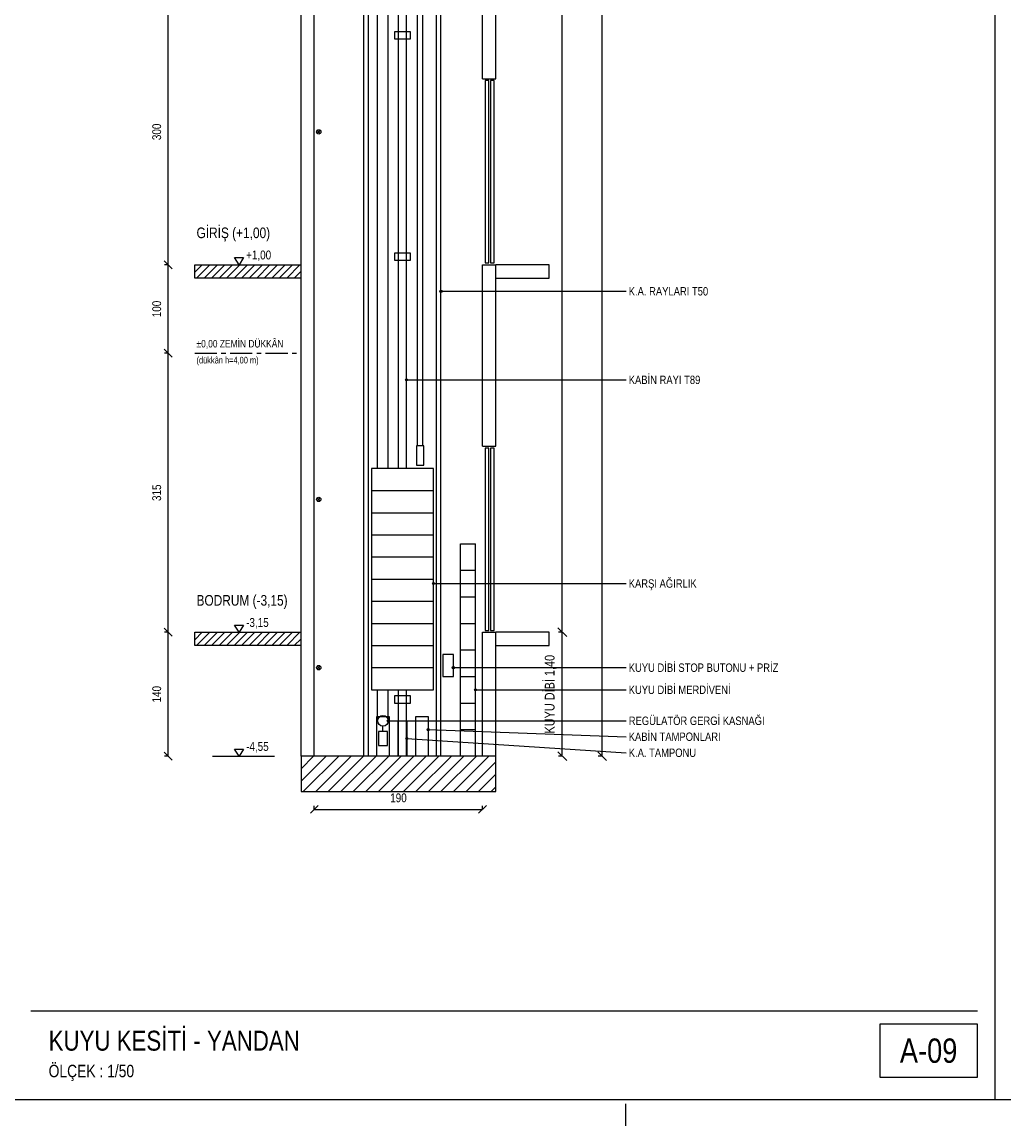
# Model space of a CAD drawing. Header units: centimetres. Extents: x 0 to 12476, y -30 to 2970.
# Tile 12 of 26: x 7968 to 9077, y -30 to 1216. Entities that reach past the tile are written whole.
import ezdxf
from ezdxf.enums import TextEntityAlignment as Align

# ---------------------------------------------------------------- set-up
doc = ezdxf.new("R2010")
doc.units = ezdxf.units.CM
doc.linetypes.add('CENTER', pattern=[40, 25, -5, 5, -5])
for name, color, linetype in [('ASN-ANTET', 4, 'CONTINUOUS'), ('ASN-BASLIK', 5, 'CONTINUOUS'), ('ASN-CERCEVE', 7, 'CONTINUOUS'), ('ASN-DUVAR', 7, 'CONTINUOUS'), ('ASN-EKSEN', 8, 'CENTER'), ('ASN-ELEKTRIK', 3, 'CONTINUOUS'), ('ASN-HALAT', 6, 'CONTINUOUS'), ('ASN-KA', 30, 'CONTINUOUS'), ('ASN-KAPI', 3, 'CONTINUOUS'), ('ASN-KOT', 2, 'CONTINUOUS'), ('ASN-MOTOR', 6, 'CONTINUOUS'), ('ASN-OLCU', 3, 'CONTINUOUS'), ('ASN-RAY', 1, 'CONTINUOUS'), ('ASN-TARAMA', 8, 'CONTINUOUS'), ('ASN-YAZI', 4, 'CONTINUOUS'), ('ASN-YUK', 1, 'CONTINUOUS')]:
    doc.layers.add(name, color=color, linetype=linetype)
doc.styles.get("Standard").update_dxf_attribs({"font": 'arial.ttf', "width": 0.8})

msp = doc.modelspace()

# ---------------------------------------------------------------- linework, layer by layer
at = {"layer": 'ASN-ANTET'}
msp.add_line((7978.2, 100), (9046.8, 100), dxfattribs=at)
msp.add_lwpolyline([(8936.8, 25), (9046.8, 25), (9046.8, 85), (8936.8, 85)], close=True, dxfattribs=at)
at = {"layer": 'ASN-CERCEVE'}
msp.add_line((9066.8, 0), (9066.8, 2970), dxfattribs=at)
for points in [[(0, 0), (12475.8, 0), (12475.8, 2970), (0, 2970)], [(100, 0), (12450.8, 0), (12450.8, 2970), (100, 2970)]]:
    msp.add_lwpolyline(points, close=True, dxfattribs=at)
at = {"layer": 'ASN-DUVAR'}
for p, q in [((8283.2, 387.5), (8283.2, 2602.5)), ((8298.2, 387.5), (8298.2, 2602.5)), ((8488.2, 1152.5), (8488.2, 1242.5)), ((8503.2, 1152.5), (8503.2, 1242.5)), ((8488.2, 1152.5), (8503.2, 1152.5)), ((8488.2, 737.5), (8488.2, 942.5)), ((8488.2, 942.5), (8503.2, 942.5)), ((8503.2, 737.5), (8503.2, 942.5)), ((8488.2, 737.5), (8503.2, 737.5)), ((8488.2, 387.5), (8488.2, 527.5)), ((8488.2, 527.5), (8503.2, 527.5)), ((8503.2, 387.5), (8503.2, 527.5))]:
    msp.add_line(p, q, dxfattribs=at)
for points in [[(8283.2, 927.5), (8163.2, 927.5), (8163.2, 942.5), (8283.2, 942.5)], [(8503.2, 927.5), (8563.2, 927.5), (8563.2, 942.5), (8503.2, 942.5)], [(8283.2, 512.5), (8163.2, 512.5), (8163.2, 527.5), (8283.2, 527.5)], [(8503.2, 512.5), (8563.2, 512.5), (8563.2, 527.5), (8503.2, 527.5)]]:
    msp.add_lwpolyline(points, dxfattribs=at)
msp.add_lwpolyline([(8283.2, 347.5), (8503.2, 347.5), (8503.2, 387.5), (8283.2, 387.5)], close=True, dxfattribs=at)
at = {"layer": 'ASN-EKSEN'}
for p, q in [((8163.2, 842.5), (8278.2, 842.5)), ((8650, -30), (8650, -5))]:
    msp.add_line(p, q, dxfattribs=at)
at = {"layer": 'ASN-ELEKTRIK'}
for p, q in [((8301.5, 1090.8), (8304.9, 1094.2)), ((8301.5, 1094.2), (8304.9, 1090.8)), ((8301.5, 675.8), (8304.9, 679.2)), ((8301.5, 679.2), (8304.9, 675.8)), ((8301.5, 485.8), (8304.9, 489.2)), ((8301.5, 489.2), (8304.9, 485.8))]:
    msp.add_line(p, q, dxfattribs=at)
msp.add_lwpolyline([(8443.2, 477.5), (8455.2, 477.5), (8455.2, 502.5), (8443.2, 502.5)], close=True, dxfattribs=at)
for centre in [(8303.2, 1092.5), (8303.2, 677.5), (8303.2, 487.5)]:
    msp.add_circle(centre, 2.5, dxfattribs=at)
at = {"layer": 'ASN-HALAT'}
for p, q in [((8369.7, 712.5), (8369.7, 2122.5)), ((8381.7, 712.5), (8381.7, 2122.5)), ((8414.7, 738.1), (8414.7, 2098.9)), ((8420.7, 738.1), (8420.7, 2098.9)), ((8369.7, 427.5), (8369.7, 462.5)), ((8381.7, 427.5), (8381.7, 462.5))]:
    msp.add_line(p, q, dxfattribs=at)
at = {"layer": 'ASN-KA'}
for p, q in [((8362.7, 687.5), (8432.7, 687.5)), ((8362.7, 662.5), (8432.7, 662.5)), ((8362.7, 637.5), (8432.7, 637.5)), ((8362.7, 612.5), (8432.7, 612.5)), ((8362.7, 587.5), (8432.7, 587.5)), ((8362.7, 562.5), (8432.7, 562.5)), ((8362.7, 537.5), (8432.7, 537.5)), ((8362.7, 512.5), (8432.7, 512.5)), ((8362.7, 487.5), (8432.7, 487.5))]:
    msp.add_line(p, q, dxfattribs=at)
msp.add_lwpolyline([(8362.7, 462.5), (8432.7, 462.5), (8432.7, 712.5), (8362.7, 712.5)], close=True, dxfattribs=at)
at = {"layer": 'ASN-KAPI'}
for p, q in [((8463.2, 627.5), (8480.2, 627.5)), ((8463.2, 387.5), (8463.2, 627.5)), ((8480.2, 387.5), (8480.2, 627.5)), ((8463.2, 597.5), (8480.2, 597.5)), ((8463.2, 567.5), (8480.2, 567.5)), ((8463.2, 537.5), (8480.2, 537.5)), ((8463.2, 507.5), (8480.2, 507.5)), ((8463.2, 477.5), (8480.2, 477.5)), ((8463.2, 447.5), (8480.2, 447.5)), ((8463.2, 417.5), (8480.2, 417.5))]:
    msp.add_line(p, q, dxfattribs=at)
for points in [[(8491.2, 944.5), (8495.2, 944.5), (8495.2, 1150.5), (8491.2, 1150.5)], [(8497.2, 944.5), (8501.2, 944.5), (8501.2, 1150.5), (8497.2, 1150.5)], [(8491.2, 529.5), (8495.2, 529.5), (8495.2, 735.5), (8491.2, 735.5)], [(8497.2, 529.5), (8501.2, 529.5), (8501.2, 735.5), (8497.2, 735.5)]]:
    msp.add_lwpolyline(points, close=True, dxfattribs=at)
at = {"layer": 'ASN-KOT'}
for p, q in [((8183.2, 942.5), (8253.2, 942.5)), ((8183.2, 527.5), (8253.2, 527.5)), ((8183.2, 387.5), (8253.2, 387.5))]:
    msp.add_line(p, q, dxfattribs=at)
for points in [[(8213.2, 942.5), (8208.2, 950.5), (8218.2, 950.5)], [(8213.2, 527.5), (8208.2, 535.5), (8218.2, 535.5)], [(8213.2, 387.5), (8208.2, 395.5), (8218.2, 395.5)]]:
    msp.add_lwpolyline(points, close=True, dxfattribs=at)
at = {"layer": 'ASN-MOTOR'}
msp.add_line((8375.7, 415.5), (8375.7, 421.5), dxfattribs=at)
for points in [[(8413.7, 716.1), (8421.7, 716.1), (8421.7, 738.1), (8413.7, 738.1)], [(8370.7, 399.5), (8380.7, 399.5), (8380.7, 415.5), (8370.7, 415.5)]]:
    msp.add_lwpolyline(points, close=True, dxfattribs=at)
msp.add_circle((8375.7, 427.5), 6, dxfattribs=at)
at = {"layer": 'ASN-OLCU'}
for p, q in [((8623.2, 387.5), (8623.2, 2602.5)), ((8578.2, 527.5), (8578.2, 2142.5)), ((8133.2, 942.5), (8133.2, 1242.5)), ((8137.7, 938), (8128.7, 947)), ((8137.7, 938), (8128.7, 947)), ((8133.2, 942.5), (8129.2, 942.5)), ((8133.2, 942.5), (8129.2, 942.5)), ((8133.2, 842.5), (8133.2, 942.5)), ((8137.7, 838), (8128.7, 847)), ((8137.7, 838), (8128.7, 847)), ((8133.2, 842.5), (8129.2, 842.5)), ((8133.2, 842.5), (8129.2, 842.5)), ((8133.2, 527.5), (8133.2, 842.5)), ((8137.7, 523), (8128.7, 532)), ((8137.7, 523), (8128.7, 532)), ((8133.2, 527.5), (8129.2, 527.5)), ((8133.2, 527.5), (8129.2, 527.5)), ((8133.2, 387.5), (8133.2, 527.5)), ((8583.2, 522.5), (8573.3, 532.5)), ((8583.2, 522.5), (8573.3, 532.5)), ((8578.2, 527.5), (8573.8, 527.5)), ((8578.2, 527.5), (8573.8, 527.5)), ((8578.2, 387.5), (8578.2, 527.5)), ((8137.7, 383), (8128.7, 392)), ((8133.2, 387.5), (8129.2, 387.5)), ((8583.2, 382.6), (8573.3, 392.4)), ((8578.2, 387.5), (8573.8, 387.5)), ((8628.2, 382.6), (8618.3, 392.4)), ((8623.2, 387.5), (8618.8, 387.5)), ((8293.7, 323), (8302.7, 332)), ((8298.2, 327.5), (8298.2, 331.5)), ((8298.2, 327.5), (8488.2, 327.5)), ((8483.7, 323), (8492.7, 332)), ((8488.2, 327.5), (8488.2, 331.5))]:
    msp.add_line(p, q, dxfattribs=at)
at = {"layer": 'ASN-RAY'}
for p, q in [((8354.2, 387.5), (8354.2, 2122.5)), ((8359.2, 387.5), (8359.2, 2122.5)), ((8393.3, 712.5), (8393.3, 2122.5)), ((8402.2, 712.5), (8402.2, 2122.5)), ((8436.2, 387.5), (8436.2, 2122.5)), ((8441.2, 387.5), (8441.2, 2122.5)), ((8393.3, 387.5), (8393.3, 462.5)), ((8402.2, 387.5), (8402.2, 462.5))]:
    msp.add_line(p, q, dxfattribs=at)
for points in [[(8388.7, 1197.5), (8406.7, 1197.5), (8406.7, 1205.5), (8388.7, 1205.5)], [(8388.7, 947.5), (8406.7, 947.5), (8406.7, 955.5), (8388.7, 955.5)], [(8388.7, 447.5), (8406.7, 447.5), (8406.7, 455.5), (8388.7, 455.5)]]:
    msp.add_lwpolyline(points, close=True, dxfattribs=at)
at = {"layer": 'ASN-TARAMA'}
for p, q in [((8163.2, 934), (8171.7, 942.5)), ((8165.2, 927.5), (8180.2, 942.5)), ((8173.7, 927.5), (8188.7, 942.5)), ((8182.2, 927.5), (8197.2, 942.5)), ((8190.7, 927.5), (8205.7, 942.5)), ((8199.1, 927.5), (8214.1, 942.5)), ((8207.6, 927.5), (8222.6, 942.5)), ((8216.1, 927.5), (8231.1, 942.5)), ((8224.6, 927.5), (8239.6, 942.5)), ((8233.1, 927.5), (8248.1, 942.5)), ((8241.6, 927.5), (8256.6, 942.5)), ((8250.1, 927.5), (8265.1, 942.5)), ((8258.5, 927.5), (8273.5, 942.5)), ((8267, 927.5), (8282, 942.5)), ((8275.5, 927.5), (8283.2, 935.2)), ((8163.2, 519), (8171.7, 527.5)), ((8165.2, 512.5), (8180.2, 527.5)), ((8173.7, 512.5), (8188.7, 527.5)), ((8182.2, 512.5), (8197.2, 527.5)), ((8190.7, 512.5), (8205.7, 527.5)), ((8199.1, 512.5), (8214.1, 527.5)), ((8207.6, 512.5), (8222.6, 527.5)), ((8216.1, 512.5), (8231.1, 527.5)), ((8224.6, 512.5), (8239.6, 527.5)), ((8233.1, 512.5), (8248.1, 527.5)), ((8241.6, 512.5), (8256.6, 527.5)), ((8250.1, 512.5), (8265.1, 527.5)), ((8258.5, 512.5), (8273.5, 527.5)), ((8267, 512.5), (8282, 527.5)), ((8275.5, 512.5), (8283.2, 520.2)), ((8283.2, 373.4), (8297.4, 387.5)), ((8283.2, 359.2), (8311.5, 387.5)), ((8285.7, 347.5), (8325.7, 387.5)), ((8299.8, 347.5), (8339.8, 387.5)), ((8313.9, 347.5), (8353.9, 387.5)), ((8328.1, 347.5), (8368.1, 387.5)), ((8342.2, 347.5), (8382.2, 387.5)), ((8356.4, 347.5), (8396.4, 387.5)), ((8370.5, 347.5), (8410.5, 387.5)), ((8384.6, 347.5), (8424.6, 387.5)), ((8398.8, 347.5), (8438.8, 387.5)), ((8412.9, 347.5), (8452.9, 387.5)), ((8427.1, 347.5), (8467.1, 387.5)), ((8441.2, 347.5), (8481.2, 387.5)), ((8455.4, 347.5), (8495.4, 387.5)), ((8469.5, 347.5), (8503.2, 381.2)), ((8483.6, 347.5), (8503.2, 367.1)), ((8497.8, 347.5), (8503.2, 352.9))]:
    msp.add_line(p, q, dxfattribs=at)
at = {"layer": 'ASN-YAZI'}
for p, q in [((8441.2, 912.5), (8650.2, 912.5)), ((8402.2, 812.5), (8650.2, 812.5)), ((8432.7, 582.5), (8650.2, 582.5)), ((8455.2, 487.5), (8650.2, 487.5)), ((8480.2, 462.5), (8650.2, 462.5)), ((8381.7, 427.5), (8650.2, 427.5)), ((8426.7, 417.5), (8650.2, 409.5)), ((8402.7, 407.5), (8650.2, 391.4))]:
    msp.add_line(p, q, dxfattribs=at)
for centre in [(8441.2, 912.5), (8402.2, 812.5), (8432.7, 582.5), (8455.2, 487.5), (8480.2, 462.5), (8381.7, 427.5), (8426.7, 417.5), (8402.7, 407.5)]:
    msp.add_circle(centre, 1.2, dxfattribs=at)
at = {"layer": 'ASN-YUK'}
for points in [[(8368.7, 387.5), (8368.7, 432.5), (8382.7, 432.5), (8382.7, 387.5)], [(8392.7, 387.5), (8392.7, 427.5), (8402.7, 427.5), (8402.7, 387.5)], [(8412.7, 387.5), (8412.7, 432.5), (8426.7, 432.5), (8426.7, 387.5)]]:
    msp.add_lwpolyline(points, dxfattribs=at)

# ---------------------------------------------------------------- texts
at = {"layer": 'ASN-ANTET', "width": 0.8}
msp.add_text('A-09', height=27.5, dxfattribs=at).set_placement((8991.8, 55), align=Align.MIDDLE_CENTER)
msp.add_text('ÖLÇEK : 1/50', height=14, dxfattribs=at).set_placement((7998.2, 25))
at = {"layer": 'ASN-BASLIK', "width": 0.8}
for s, height, p in [('GİRİŞ (+1,00)', 12, (8165.2, 972.5)), ('BODRUM (-3,15)', 12, (8165.2, 557.5)), ('KUYU KESİTİ - YANDAN', 22.5, (7998.2, 55))]:
    msp.add_text(s, height=height, dxfattribs=at).set_placement(p)
at = {"layer": 'ASN-KOT', "width": 0.8}
for s, height, p in [('+1,00', 10, (8221.2, 945.5)), ('%%p0,00 ZEMİN DÜKKÂN', 8.5, (8165.2, 846.5)), ('-3,15', 10, (8221.2, 530.5)), ('-4,55', 10, (8221.2, 390.5))]:
    msp.add_text(s, height=height, dxfattribs=at).set_placement(p, align=Align.BOTTOM_LEFT)
msp.add_text('(dükkân h=4,00 m)', height=7.5, dxfattribs=at).set_placement((8165.2, 838.5), align=Align.TOP_LEFT)
at = {"layer": 'ASN-OLCU', "width": 0.8}
for s, height, p in [('300', 10, (8128.2, 1092.5)), ('100', 10, (8128.2, 892.5)), ('315', 10, (8128.2, 685)), ('KUYU DİBİ 1,40', 11, (8572.7, 457.5)), ('140', 10, (8128.2, 457.5))]:
    msp.add_text(s, height=height, rotation=90, dxfattribs=at).set_placement(p, align=Align.BOTTOM_CENTER)
msp.add_text('190', height=10, dxfattribs=at).set_placement((8393.2, 332.5), align=Align.BOTTOM_CENTER)
at = {"layer": 'ASN-YAZI', "width": 0.8}
for s, p in [('K.A. RAYLARI T50', (8653.2, 912.5)), ('KABİN RAYI T89', (8653.2, 812.5)), ('KARŞI AĞIRLIK', (8653.2, 582.5)), ('KUYU DİBİ STOP BUTONU + PRİZ', (8653.2, 487.5)), ('KUYU DİBİ MERDİVENİ', (8653.2, 462.5)), ('REGÜLATÖR GERGİ KASNAĞI', (8653.2, 427.5)), ('KABİN TAMPONLARI', (8653.2, 409.5)), ('K.A. TAMPONU', (8653.2, 391.4))]:
    msp.add_text(s, height=9.5, dxfattribs=at).set_placement(p, align=Align.MIDDLE_LEFT)

doc.saveas('drawing.dxf')
